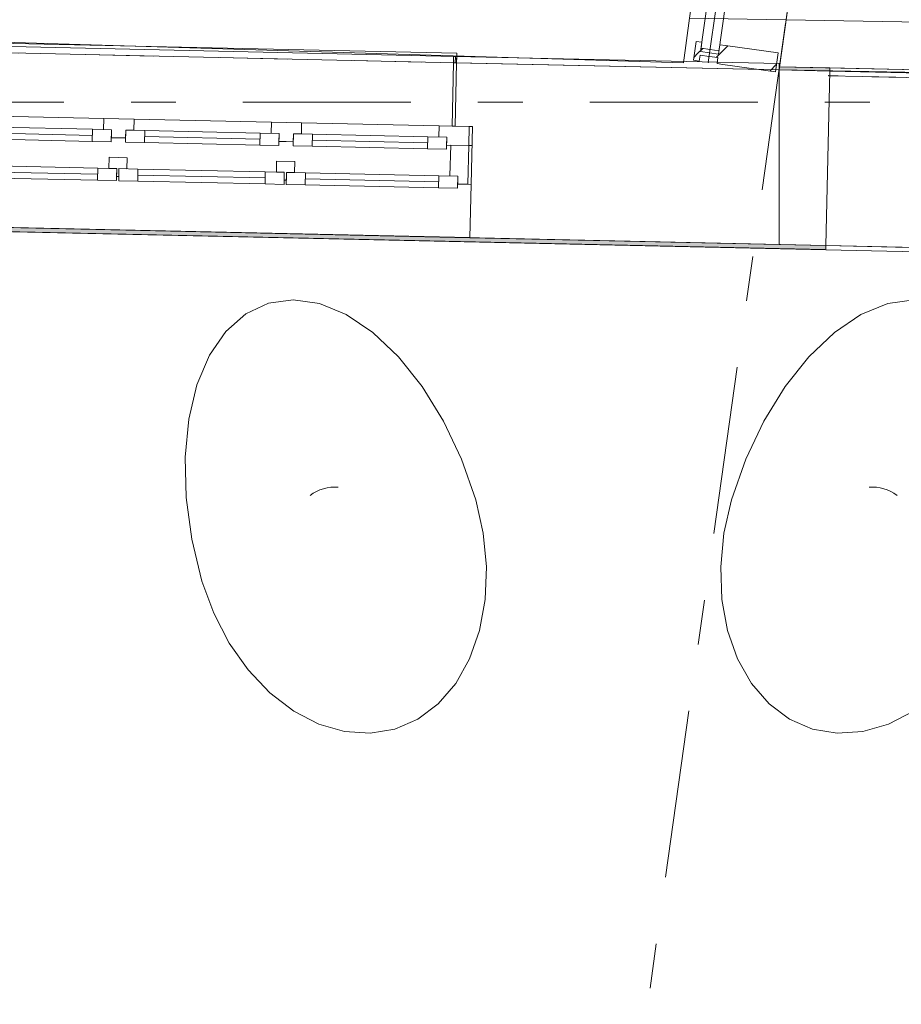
# Model space of a CAD drawing. Header units: millimetres. Extents: x 74467 to 235410, y -65 to 114857.
# Tile 148 of 256: x 119069 to 121847, y 64894 to 67996. Entities that reach past the tile are written whole.
import ezdxf
from ezdxf.enums import TextEntityAlignment as Align

# ---------------------------------------------------------------- set-up
doc = ezdxf.new("R2010")
doc.units = ezdxf.units.MM
doc.header["$MEASUREMENT"] = 0
for name, pattern in [('Hidden Line', [317.5, 211.666667, -105.833333]), ('Katkend', [423.333333, 211.666667, -211.666667]), ('Katkend topelt', [1093.611073, 529.166651, -211.666656, 141.111112, -211.666656]), ('Katkend varjatud', [300, 200, -100]), ('Wipeout_Contour', [1000, 0, -1000])]:
    doc.linetypes.add(name, pattern=pattern)
for name, color, linetype in [('00 Kunstikonkursi LÜ jaoks asendi 2D', 7, 'Continuous'), ('00 Teljed.AR', 7, 'Continuous'), ('1232 Välisseinad.AR', 7, 'Continuous'), ('1232 Välisseinad.VANA', 7, 'Continuous'), ('1235 Vahelaed.AR', 7, 'Continuous'), ('1235 Vahelaed.VANA', 7, 'Continuous'), ('1245 Klaasfassaadid.AR', 7, 'Continuous'), ('1311 Siseseinad.VANA', 7, 'Continuous'), ('1312 Klaassiseseinad.AR', 7, 'Continuous'), ('1326 Seinapinnad.SA', 7, 'Continuous'), ('1330 Sisustus.SA', 7, 'Continuous'), ('9350 Netopind.AR', 7, 'Continuous'), ('9350 Netopind.VANA', 7, 'Continuous'), ('Aken', 7, 'Continuous')]:
    doc.layers.add(name, color=color, linetype=linetype)
doc.styles.add('GENERATED_STYLE_3', font='txt')
pattern_1 = [(45, (0, 0), (-176.7767, 176.7767), []), (45, (-35.36, 35.36), (-176.7767, 176.7767), []), (45, (-70.7, 70.7), (-176.7767, 176.7767), [])]

# ---------------------------------------------------------------- blocks, each defined once
blk = doc.blocks.new('Slab_3_1', base_point=(121939.6, 71235.9))
at = {"color": 254, "linetype": 'Wipeout_Contour', "lineweight": 0, "ltscale": 852887.361332}
blk.add_wipeout([(121939.6, 71235.9), (121462.1, 67838), (123892.6, 67793.4), (123892.6, 69575.9), (126312.6, 69575.9), (126312.6, 71235.9)], dxfattribs=at).dxf.layer = '1235 Vahelaed.AR'
at = {"layer": '1235 Vahelaed.AR', "color": 7, "linetype": 'Continuous', "lineweight": 13, "flags": 128}
blk.add_lwpolyline([(121939.6, 71235.9), (121462.1, 67838), (123892.6, 67793.4), (123892.6, 69575.9), (126312.6, 69575.9)], dxfattribs=at)
blk = doc.blocks.new('Slab_34_1', base_point=(115881.5, 62115.1))
at = {"layer": '1235 Vahelaed.VANA', "color": 7, "linetype": 'Continuous', "lineweight": 13, "flags": 128}
blk.add_lwpolyline([(127873.2, 67146.3), (121610, 67284.6), (116135.5, 67405.6), (116093.4, 65345.4), (115893.4, 65351.4)], dxfattribs=at)
blk = doc.blocks.new('Slab_36_1', base_point=(116081.5, 62113))
at = {"layer": '1235 Vahelaed.VANA', "color": 7, "linetype": 'Continuous', "lineweight": 13, "flags": 128}
blk.add_lwpolyline([(123999.9, 62029.9), (121482.6, 62055.7), (118882.9, 62083.3), (118692.6, 62085.3), (118148.8, 62091.1), (116748.9, 62105.9), (116081.5, 62113), (116093.4, 65345.4), (116102.2, 65759.4), (116134.1, 67339.1), (116135.5, 67405.6), (117971.9, 67365), (118788, 67347), (120487.6, 67309.4), (121610, 67284.6), (122909.7, 67255.9)], dxfattribs=at)
blk = doc.blocks.new('Slab_37_1', base_point=(116081.5, 62113))
at = {"color": 254, "linetype": 'Wipeout_Contour', "lineweight": 0, "ltscale": 3789517.066129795}
blk.add_wipeout([(116081.5, 62113), (118148.8, 62091.1), (118692.6, 62085.3), (118882.9, 62083.3), (121482.6, 62055.7), (121482.6, 62696.5), (124000, 62696.5), (123999.9, 62029.9), (132092.6, 61996.9), (132092.6, 64355.4), (131297.3, 64355.4), (131287.7, 66947.2), (131292.6, 67659.7), (129692.7, 67676.9), (129687.7, 66958.3), (128548.4, 66966.2), (128548.4, 67121.4), (127873.5, 67121.4), (127873.2, 67146.3), (126689.6, 67172.4), (122909.7, 67255.9), (121610, 67284.6), (120487.6, 67309.4), (118788, 67347), (117971.9, 67365), (116135.5, 67405.6), (116093.4, 65345.4)], dxfattribs=at).dxf.layer = '1235 Vahelaed.VANA'
at = {"layer": '1235 Vahelaed.VANA', "color": 7, "linetype": 'Continuous', "lineweight": 13, "flags": 128}
blk.add_lwpolyline([(116135.5, 67405.6), (117971.9, 67365), (118788, 67347), (120487.6, 67309.4), (121610, 67284.6), (122909.7, 67255.9)], dxfattribs=at)
blk = doc.blocks.new('Kättepesuala_PK 107_11_1', base_point=(121690.4, 69462.9))
at = {"layer": '9350 Netopind.AR', "color": 7, "linetype": 'Continuous', "lineweight": 13, "flags": 128}
blk.add_lwpolyline([(121939.6, 71235.9), (121463.5, 67848), (123739.6, 67797.9), (123739.6, 69725.9), (123739.6, 71235.9)], close=True, dxfattribs=at)
blk = doc.blocks.new('Liikumisruum_PK 101_14_1', base_point=(117048, 67372.4))
at = {"layer": '9350 Netopind.VANA', "color": 7, "linetype": 'Continuous', "lineweight": 13, "flags": 128}
blk.add_lwpolyline([(122905.6, 67243), (121605.9, 67271.7), (116148.2, 67392.3), (116106.3, 65314.1), (116101.9, 64114.1), (116096.8, 62885), (116084.4, 62885), (116081.5, 62113.4), (118692.6, 62085.3), (118692.6, 62886.5), (124193, 62874.1)], dxfattribs=at)
blk = doc.blocks.new('Opening_15_1')
at = {"layer": '1326 Seinapinnad.SA', "color": 7, "linetype": 'Continuous', "lineweight": 15, "flags": 128}
for points in [[(121622.4, 67844.5), (121622.1, 67834.5)], [(122921.8, 67805.7), (122922, 67815.7)]]:
    blk.add_lwpolyline(points, dxfattribs=at)
at = {"layer": '1326 Seinapinnad.SA', "color": 7, "linetype": 'Continuous', "lineweight": 13, "flags": 128}
for points in [[(121622.1, 67834.5), (122921.8, 67805.7)], [(122922, 67815.7), (121622.4, 67844.5)]]:
    blk.add_lwpolyline(points, dxfattribs=at)
blk = doc.blocks.new('Opening_76_1')
at = {"color": 254, "linetype": 'Wipeout_Contour', "lineweight": 0, "ltscale": 550266.678758}
blk.add_wipeout([(118854.1, 67895.7), (120441.3, 67860.6), (120441.7, 67880.6), (118854.6, 67915.6)], dxfattribs=at).dxf.layer = '1232 Välisseinad.AR'
at = {"layer": '1232 Välisseinad.AR', "color": 7, "linetype": 'Continuous', "lineweight": 15, "flags": 128}
for points in [[(118854.6, 67915.6), (118854.1, 67895.7)], [(120441.3, 67860.6), (120441.7, 67880.6)]]:
    blk.add_lwpolyline(points, dxfattribs=at)
at = {"layer": '1232 Välisseinad.AR', "color": 7, "linetype": 'Continuous', "lineweight": 13, "flags": 128}
for points in [[(120441.7, 67880.6), (118854.6, 67915.6)], [(118854.1, 67895.7), (120441.3, 67860.6)]]:
    blk.add_lwpolyline(points, dxfattribs=at)
blk = doc.blocks.new('Opening_114_1')
at = {"color": 254, "linetype": 'Wipeout_Contour', "lineweight": 0, "ltscale": 558167.76681}
blk.add_wipeout([(121609.7, 67271.6), (122909.4, 67242.9), (122909.7, 67255.9), (121610, 67284.6)], dxfattribs=at).dxf.layer = '1326 Seinapinnad.SA'
at = {"layer": '1326 Seinapinnad.SA', "color": 7, "linetype": 'Continuous', "lineweight": 15, "flags": 128}
blk.add_lwpolyline([(121610, 67284.6), (121609.7, 67271.6)], dxfattribs=at)
at = {"layer": '1326 Seinapinnad.SA', "color": 7, "linetype": 'Continuous', "lineweight": 13, "flags": 128}
for points in [[(121609.7, 67271.6), (122909.4, 67242.9)], [(122909.7, 67255.9), (121610, 67284.6)], [(122909.4, 67242.9), (122909.7, 67255.9)]]:
    blk.add_lwpolyline(points, dxfattribs=at)
blk = doc.blocks.new('Wall_294_1', base_point=(123739.6, 67787.6))
at = {"layer": '1326 Seinapinnad.SA', "linetype": 'Continuous', "lineweight": 0, "true_color": 0xfefefe}
for points in [[(121462.1, 67838), (121622.1, 67834.5), (121622.4, 67844.5), (121462.3, 67848)], [(122921.8, 67805.7), (123739.6, 67787.6), (123739.9, 67797.6), (122922, 67815.7)]]:
    blk.add_hatch(color=7, dxfattribs=at).paths.add_polyline_path(points)
at = {"layer": '1326 Seinapinnad.SA', "color": 7, "linetype": 'Continuous', "lineweight": 15, "flags": 128}
for points in [[(121462.3, 67848), (121462.1, 67838)], [(121462.1, 67838), (121622.1, 67834.5)], [(121622.4, 67844.5), (121462.3, 67848)], [(122921.8, 67805.7), (123739.6, 67787.6)], [(123739.9, 67797.6), (122922, 67815.7)], [(123739.6, 67787.6), (123739.9, 67797.6)]]:
    blk.add_lwpolyline(points, dxfattribs=at)
blk = doc.blocks.new('Rectangular Window Opening 24_2')
at = {"layer": 'Aken', "color": 7, "linetype": 'Continuous', "lineweight": 13}
for p, q in [((-650, 550), (650, 550)), ((-650, 0), (650, 0))]:
    blk.add_line(p, q, dxfattribs=at)
at = {"layer": 'Aken', "color": 7, "linetype": 'Continuous', "lineweight": 15}
for p, q in [((-650, 0), (-650, 550)), ((650, 0), (650, 550))]:
    blk.add_line(p, q, dxfattribs=at)
blk = doc.blocks.new('Wall_687_1', base_point=(127865.2, 67696.6))
at = {"layer": '1311 Siseseinad.VANA', "color": 7, "linetype": 'Continuous', "lineweight": 15}
blk.add_line((121622.1, 67834.5), (121610, 67284.6), dxfattribs=at)
at = {"layer": '1311 Siseseinad.VANA', "color": 7, "linetype": 'Continuous', "lineweight": 15, "flags": 128}
for points in [[(121622.1, 67834.5), (121462.5, 67838)], [(121462.5, 67838), (121462.5, 67287.9)], [(121462.5, 67287.9), (121610, 67284.6)]]:
    blk.add_lwpolyline(points, dxfattribs=at)
at = {"layer": 'Aken', "color": 7, "linetype": 'Continuous', "lineweight": 13, "xscale": -0.9999999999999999, "zscale": 1000, "rotation": 178.7345302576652}
blk.add_blockref('Rectangular Window Opening 24_2', (122272, 67820.1), dxfattribs=at)
blk = doc.blocks.new('Wall_719_1', base_point=(111952, 68048.1))
at = {"layer": '1232 Välisseinad.AR', "linetype": 'Continuous', "lineweight": 13, "true_color": 0x8c8d8c}
h = blk.add_hatch(dxfattribs=at)
h.set_pattern_fill('Krohv_0001', color=252, style=0, pattern_type=2)
h.set_pattern_definition([(0, (0, 0), (0, 173.20508), [0, -100]), (0, (50, 86.6), (0, 173.20508), [0, -100])])
h.paths.add_polyline_path([(120441.3, 67860.6), (121462.1, 67838), (121462.5, 67858), (120441.7, 67880.6)])
at = {"layer": '1232 Välisseinad.AR', "color": 7, "linetype": 'Continuous', "lineweight": 15, "flags": 128}
for points in [[(120441.3, 67860.6), (121462.1, 67838)], [(121462.5, 67858), (120441.7, 67880.6)]]:
    blk.add_lwpolyline(points, dxfattribs=at)
at = {"layer": '1232 Välisseinad.AR', "color": 7, "linetype": 'Continuous', "lineweight": 13, "flags": 128}
blk.add_lwpolyline([(121462.5, 67858), (121462.1, 67838)], dxfattribs=at)
blk = doc.blocks.new('Triple Historic Window 24_15')
at = {"layer": 'Aken', "color": 7, "linetype": 'Continuous', "lineweight": 13}
for p, q in [((-850, 168), (850, 168)), ((-710, -109), (-346.7, -109)), ((-181.7, -109), (181.7, -109)), ((346.7, -109), (710, -109)), ((-786, -182), (-796, -182)), ((-796, -182), (-796, -382)), ((-786, -382), (-786, -182)), ((-311.7, -182), (-745, -182)), ((216.7, -182), (-216.7, -182)), ((745, -182), (311.7, -182)), ((796, -182), (786, -182)), ((786, -182), (786, -382)), ((796, -382), (796, -182)), ((-796, -382), (-786, -382)), ((-786, -382), (-796, -382)), ((-796, -382), (-796, -402)), ((-796, -402), (-796, -412)), ((-796, -402), (-786, -402)), ((-786, -402), (-786, -382)), ((786, -382), (796, -382)), ((796, -382), (786, -382)), ((786, -382), (786, -402)), ((786, -402), (796, -402)), ((796, -412), (796, -382)), ((796, -402), (796, -382)), ((-796, -412), (796, -412))]:
    blk.add_line(p, q, dxfattribs=at)
at = {"layer": 'Aken', "color": 7, "linetype": 'Continuous', "lineweight": 15}
for p, q in [((-850, 0), (-850, 168)), ((850, 0), (850, 168)), ((-850, 0), (-840, 0)), ((-850, -182), (-850, 0)), ((-850, -182), (-850, 0)), ((-840, 0), (-808, 0)), ((-840, -122), (-840, 0)), ((-808, 13), (-748, 13)), ((-808, -25), (-808, 13)), ((-808, 0), (-808, -25)), ((-748, 13), (-748, -25)), ((-748, 13), (-327.7, 13)), ((-327.7, -25), (-327.7, 13)), ((-327.7, 13), (-267.7, 13)), ((-267.7, 13), (-267.7, -25)), ((-267.7, -25), (-267.7, 0)), ((-267.7, 0), (-260.7, 0)), ((-260.7, 13), (-200.7, 13)), ((-260.7, -25), (-260.7, 13)), ((-260.7, 0), (-260.7, -25)), ((-200.7, 13), (-200.7, -25)), ((-200.7, 13), (200.7, 13)), ((200.7, -25), (200.7, 13)), ((200.7, 13), (260.7, 13)), ((260.7, 13), (260.7, -25)), ((260.7, -25), (260.7, 0)), ((260.7, 0), (267.7, 0)), ((267.7, 13), (327.7, 13)), ((267.7, -25), (267.7, 13)), ((267.7, 0), (267.7, -25)), ((327.7, 13), (327.7, -25)), ((327.7, 13), (748, 13)), ((748, -25), (748, 13)), ((748, 13), (808, 13)), ((808, 13), (808, -25)), ((808, -25), (808, 0)), ((808, 0), (840, 0)), ((840, 0), (850, 0)), ((840, -122), (840, 0)), ((850, -182), (850, 0)), ((850, -182), (850, 0)), ((-808, -25), (-783, -25)), ((-748, -25), (-808, -25)), ((-783, -25), (-783, -122)), ((-748, -6), (-327.7, -6)), ((-327.7, -25), (-748, -25)), ((-267.7, -25), (-327.7, -25)), ((-292.7, -60), (-292.7, -25)), ((-292.7, -25), (-267.7, -25)), ((-200.7, -25), (-260.7, -25)), ((-260.7, -25), (-235.7, -25)), ((-235.7, -25), (-235.7, -60)), ((-200.7, -6), (200.7, -6)), ((200.7, -25), (-200.7, -25)), ((260.7, -25), (200.7, -25)), ((235.7, -60), (235.7, -25)), ((235.7, -25), (260.7, -25)), ((327.7, -25), (267.7, -25)), ((267.7, -25), (292.7, -25)), ((292.7, -25), (292.7, -60)), ((327.7, -6), (748, -6)), ((748, -25), (327.7, -25)), ((808, -25), (748, -25)), ((783, -122), (783, -25)), ((783, -25), (808, -25)), ((-235.7, -60), (-292.7, -60)), ((292.7, -60), (235.7, -60)), ((-840, -122), (-850, -122)), ((-850, -122), (-840, -122)), ((-783, -122), (-840, -122)), ((-840, -122), (-770, -122)), ((-840, -182), (-840, -122)), ((-770, -109), (-710, -109)), ((-770, -147), (-770, -109)), ((-770, -122), (-770, -147)), ((-710, -109), (-710, -147)), ((-710, -109), (-346.7, -109)), ((-346.7, -147), (-346.7, -109)), ((-346.7, -109), (-286.7, -109)), ((-286.7, -109), (-286.7, -147)), ((-286.7, -147), (-286.7, -122)), ((-286.7, -122), (-264.2, -122)), ((-264.2, -122), (-241.7, -122)), ((-241.7, -109), (-181.7, -109)), ((-241.7, -147), (-241.7, -109)), ((-241.7, -122), (-241.7, -147)), ((-181.7, -109), (-181.7, -147)), ((-181.7, -109), (181.7, -109)), ((181.7, -147), (181.7, -109)), ((181.7, -109), (241.7, -109)), ((241.7, -109), (241.7, -147)), ((241.7, -147), (241.7, -122)), ((241.7, -122), (264.2, -122)), ((264.2, -122), (286.7, -122)), ((286.7, -109), (346.7, -109)), ((286.7, -147), (286.7, -109)), ((286.7, -122), (286.7, -147)), ((346.7, -109), (346.7, -147)), ((346.7, -109), (710, -109)), ((710, -147), (710, -109)), ((710, -109), (770, -109)), ((770, -109), (770, -147)), ((770, -147), (770, -122)), ((770, -122), (840, -122)), ((840, -122), (783, -122)), ((850, -122), (840, -122)), ((840, -122), (850, -122)), ((840, -182), (840, -122)), ((-770, -147), (-745, -147)), ((-710, -147), (-770, -147)), ((-745, -147), (-745, -182)), ((-710, -128), (-346.7, -128)), ((-346.7, -147), (-710, -147)), ((-286.7, -147), (-346.7, -147)), ((-311.7, -182), (-311.7, -147)), ((-311.7, -147), (-286.7, -147)), ((-241.7, -147), (-216.7, -147)), ((-181.7, -147), (-241.7, -147)), ((-216.7, -147), (-216.7, -182)), ((-181.7, -128), (181.7, -128)), ((181.7, -147), (-181.7, -147)), ((241.7, -147), (181.7, -147)), ((216.7, -182), (216.7, -147)), ((216.7, -147), (241.7, -147)), ((286.7, -147), (311.7, -147)), ((346.7, -147), (286.7, -147)), ((311.7, -147), (311.7, -182)), ((346.7, -128), (710, -128)), ((710, -147), (346.7, -147)), ((770, -147), (710, -147)), ((745, -182), (745, -147)), ((745, -147), (770, -147)), ((-840, -182), (-850, -182)), ((-796, -182), (-850, -182)), ((-796, -182), (-850, -182)), ((-745, -182), (-840, -182)), ((-796, -382), (-796, -182)), ((-796, -382), (-796, -182)), ((-796, -382), (-796, -182)), ((-264.2, -182), (-311.7, -182)), ((-216.7, -182), (-264.2, -182)), ((264.2, -182), (216.7, -182)), ((311.7, -182), (264.2, -182)), ((840, -182), (745, -182)), ((796, -182), (850, -182)), ((796, -182), (850, -182)), ((796, -382), (796, -182)), ((796, -382), (796, -182)), ((796, -382), (796, -182)), ((850, -182), (840, -182))]:
    blk.add_line(p, q, dxfattribs=at)
at = {"layer": 'Aken', "color": 7, "linetype": 'Katkend', "lineweight": 13}
blk.add_line((-796, -382), (796, -382), dxfattribs=at)
blk = doc.blocks.new('Wall_870_1', base_point=(121462.5, 67838))
at = {"layer": '1232 Välisseinad.VANA', "color": 7, "linetype": 'Continuous', "lineweight": 15}
for p, q in [((120445.7, 67860.5), (120441.3, 67660.5)), ((120445.7, 67860.5), (120441.3, 67660.5)), ((120441.3, 67660.5), (120495.3, 67659.3)), ((120495.3, 67659.3), (120491.3, 67477.4)), ((120491.3, 67477.4), (120487.6, 67309.4))]:
    blk.add_line(p, q, dxfattribs=at)
at = {"layer": '1232 Välisseinad.VANA', "color": 7, "linetype": 'Continuous', "lineweight": 15, "flags": 128}
for points in [[(121462.5, 67838), (120445.7, 67860.5)], [(121462.5, 67287.9), (121462.5, 67838)], [(120487.6, 67309.4), (121462.5, 67287.9)]]:
    blk.add_lwpolyline(points, dxfattribs=at)
at = {"layer": 'Aken', "color": 7, "linetype": 'Continuous', "lineweight": 13, "xscale": -0.9999999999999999, "zscale": 1000, "rotation": 178.7345302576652}
blk.add_blockref('Triple Historic Window 24_15', (119641.5, 67496.2), dxfattribs=at)
blk = doc.blocks.new('Wall_871_1', base_point=(122909.7, 67255.9))
at = {"layer": '1326 Seinapinnad.SA', "linetype": 'Continuous', "lineweight": 13, "true_color": 0xffdb48}
blk.add_hatch(color=41, dxfattribs=at).paths.add_polyline_path([(116148.2, 67392.3), (121609.7, 67271.6), (121610, 67284.6), (116148.4, 67405.3)])
at = {"layer": '1326 Seinapinnad.SA', "color": 7, "linetype": 'Continuous', "lineweight": 15, "flags": 128}
for points in [[(116148.2, 67392.3), (121609.7, 67271.6)], [(121610, 67284.6), (116148.4, 67405.3)]]:
    blk.add_lwpolyline(points, dxfattribs=at)
blk = doc.blocks.new('Bean Bag 24[730]_1', base_point=(121998.9, 65632.9))
at = {"layer": '1330 Sisustus.SA', "color": 253, "linetype": 'Continuous', "lineweight": 13, "true_color": 0xa5a6a4}
for p, q in [((121804.8, 67101.7), (121887.5, 67113.9)), ((121887.5, 67113.9), (121965.7, 67103)), ((121720.3, 67066.9), (121804.8, 67101.7)), ((121965.7, 67103), (122037.3, 67069.4)), ((121636.5, 67010.4), (121720.3, 67066.9)), ((122037.3, 67069.4), (122099.9, 67014.2)), ((122099.9, 67014.2), (122151.7, 66938.8)), ((121556, 66934), (121636.5, 67010.4)), ((121481.2, 66840), (121556, 66934)), ((122151.7, 66938.8), (122191.1, 66845.8)), ((121414.4, 66731.3), (121481.2, 66840)), ((122191.1, 66845.8), (122217, 66737.9)), ((122217, 66737.9), (122228.4, 66618.3)), ((121357.5, 66611.2), (121414.4, 66731.3)), ((121312.5, 66483.3), (121357.5, 66611.2)), ((122228.4, 66618.3), (122225.2, 66490.7)), ((122225.2, 66490.7), (122207.3, 66359.1)), ((121288.4, 66378.1), (121312.5, 66483.3)), ((121278.2, 66272.3), (121288.4, 66378.1)), ((122207.3, 66359.1), (122175.3, 66227.3)), ((121282.1, 66168.9), (121278.2, 66272.3)), ((122175.3, 66227.3), (122138.1, 66126)), ((121300, 66071.3), (121282.1, 66168.9)), ((122138.1, 66126), (122088.9, 66031.7)), ((121331.5, 65982.2), (121300, 66071.3)), ((122088.9, 66031.7), (122029.3, 65947.2)), ((121375.4, 65904.5), (121331.5, 65982.2)), ((122029.3, 65947.2), (121961, 65875.1)), ((121430.6, 65840.5), (121375.4, 65904.5)), ((121961, 65875.1), (121886.1, 65817.7)), ((121495.3, 65792.1), (121430.6, 65840.5)), ((121886.1, 65817.7), (121806.8, 65776.5)), ((121567.5, 65760.9), (121495.3, 65792.1)), ((121806.8, 65776.5), (121725.7, 65752.9)), ((121645.1, 65747.7), (121567.5, 65760.9)), ((121725.7, 65752.9), (121645.1, 65747.7))]:
    blk.add_line(p, q, dxfattribs=at)
blk.add_arc((121753.8, 66388.8), 135, 53.4727, 93.4727, dxfattribs=at)
blk = doc.blocks.new('Bean Bag 24[731]_1', base_point=(119819.4, 65632.9))
at = {"layer": '1330 Sisustus.SA', "color": 253, "linetype": 'Continuous', "lineweight": 13, "true_color": 0xa5a6a4}
for p, q in [((119930.8, 67113.9), (119852.5, 67103)), ((120013.5, 67101.7), (119930.8, 67113.9)), ((119852.5, 67103), (119781, 67069.4)), ((120098, 67066.9), (120013.5, 67101.7)), ((119781, 67069.4), (119718.4, 67014.2)), ((120181.7, 67010.4), (120098, 67066.9)), ((119718.4, 67014.2), (119666.5, 66938.8)), ((120262.3, 66934), (120181.7, 67010.4)), ((119666.5, 66938.8), (119627.1, 66845.8)), ((120337.1, 66840), (120262.3, 66934)), ((119627.1, 66845.8), (119601.3, 66737.9)), ((120403.9, 66731.3), (120337.1, 66840)), ((119601.3, 66737.9), (119589.9, 66618.3)), ((120460.7, 66611.2), (120403.9, 66731.3)), ((119589.9, 66618.3), (119593.1, 66490.7)), ((120505.8, 66483.3), (120460.7, 66611.2)), ((119593.1, 66490.7), (119611, 66359.1)), ((120529.9, 66378.1), (120505.8, 66483.3)), ((120540.1, 66272.3), (120529.9, 66378.1)), ((119611, 66359.1), (119643, 66227.3)), ((120536.2, 66168.9), (120540.1, 66272.3)), ((119643, 66227.3), (119680.2, 66126)), ((120518.3, 66071.3), (120536.2, 66168.9)), ((119680.2, 66126), (119729.3, 66031.7)), ((120486.8, 65982.2), (120518.3, 66071.3)), ((119729.3, 66031.7), (119789, 65947.2)), ((120442.9, 65904.5), (120486.8, 65982.2)), ((119789, 65947.2), (119857.3, 65875.1)), ((120387.7, 65840.5), (120442.9, 65904.5)), ((119857.3, 65875.1), (119932.2, 65817.7)), ((120323, 65792.1), (120387.7, 65840.5)), ((119932.2, 65817.7), (120011.5, 65776.5)), ((120011.5, 65776.5), (120092.6, 65752.9)), ((120250.8, 65760.9), (120323, 65792.1)), ((120092.6, 65752.9), (120173.2, 65747.7)), ((120173.2, 65747.7), (120250.8, 65760.9))]:
    blk.add_line(p, q, dxfattribs=at)
blk.add_arc((120064.5, 66388.8), 135, 86.5273, 126.5273, dxfattribs=at)
blk = doc.blocks.new('Curtain Wall_17_1')
at = {"layer": '1245 Klaasfassaadid.AR', "linetype": 'Continuous', "lineweight": 0, "true_color": 0x000000}
h = blk.add_hatch(dxfattribs=at)
h.set_pattern_fill('Alumiinium_0001', color=178, style=0, pattern_type=2)
h.set_pattern_definition(pattern_1)
h.paths.add_polyline_path([(121192.2, 67868.5), (121210.4, 67865.9), (121213.1, 67884.7), (121205.6, 67885.8), (121208.7, 67907.5), (121216.2, 67906.5), (121218.9, 67925.3), (121200.5, 67927.9)])
h = blk.add_hatch(dxfattribs=at)
h.set_pattern_fill('Alumiinium_0001', color=178, style=0, pattern_type=2)
h.set_pattern_definition(pattern_1)
h.paths.add_polyline_path([(121266.9, 67858), (121285.2, 67855.4), (121293.6, 67914.8), (121275.3, 67917.4), (121272.6, 67898.6), (121244.4, 67902.5), (121241.3, 67880.7), (121269.6, 67876.8)])
h = blk.add_hatch(dxfattribs=at)
h.set_pattern_fill('Alumiinium_0001', color=178, style=0, pattern_type=2)
h.set_pattern_definition(pattern_1)
h.paths.add_polyline_path([(121285.2, 67855.4), (121451.1, 67832.1), (121459.5, 67891.5), (121293.6, 67914.8)])
h = blk.add_hatch(dxfattribs=at)
h.set_pattern_fill('Alumiinium_0001', color=178, style=0, pattern_type=2)
h.set_pattern_definition(pattern_1)
h.paths.add_polyline_path([(121205.6, 67885.8), (121213.1, 67884.7), (121241.3, 67880.7), (121244.4, 67902.5), (121216.2, 67906.5), (121208.7, 67907.5)])
at = {"layer": '1245 Klaasfassaadid.AR', "color": 7, "linetype": 'Continuous', "lineweight": 13}
for p, q in [((121200.5, 67927.9), (121192.2, 67868.5)), ((121200.5, 67927.9), (121218.9, 67925.3)), ((121218.9, 67925.3), (121216.2, 67906.5)), ((121275.3, 67917.4), (121272.6, 67898.6)), ((121213.1, 67884.7), (121210.4, 67865.9)), ((121459.5, 67891.5), (121451.1, 67832.1)), ((121192.2, 67868.5), (121210.4, 67865.9)), ((121269.6, 67876.8), (121266.9, 67858))]:
    blk.add_line(p, q, dxfattribs=at)
at = {"layer": '1245 Klaasfassaadid.AR', "color": 7, "linetype": 'Continuous', "lineweight": 13, "flags": 128}
blk.add_lwpolyline([(121214.7, 67895.6), (121271.1, 67887.7), (121424.2, 68977), (121367.7, 68984.9)], close=True, dxfattribs=at)
for points in [[(121275.3, 67917.4), (121293.6, 67914.8), (121459.5, 67891.5)], [(121213.1, 67884.7), (121241.3, 67880.7), (121269.6, 67876.8)], [(121216.2, 67906.5), (121244.4, 67902.5), (121272.6, 67898.6)], [(121266.9, 67858), (121285.2, 67855.4), (121451.1, 67832.1)]]:
    blk.add_lwpolyline(points, dxfattribs=at)
blk = doc.blocks.new('Curtain Wall_25_1')
at = {"layer": '1245 Klaasfassaadid.AR', "color": 7, "linetype": 'Katkend varjatud', "lineweight": 13}
for q in [(121396, 68980.9), (121238.7, 67861.9)]:
    blk.add_line((121238.7, 67861.9), q, dxfattribs=at)
blk.add_point((121238.7, 67861.9), dxfattribs=at)
blk = doc.blocks.new('Curtain Wall_34_1')
at = {"layer": '1312 Klaassiseseinad.AR', "color": 7, "linetype": 'Hidden Line', "lineweight": 13}
for p, q in [((122918.1, 67790.9), (121618.4, 67819.6)), ((121618.4, 67819.6), (122918.1, 67790.9))]:
    blk.add_line(p, q, dxfattribs=at)
for p in [(121618.4, 67819.6), (121618.4, 67819.6), (122918.1, 67790.9), (122918.1, 67790.9)]:
    blk.add_point(p, dxfattribs=at)
blk = doc.blocks.new('Standard grid marker_7')
at = {"layer": '00 Teljed.AR', "color": 252, "linetype": 'Katkend topelt', "lineweight": 13, "true_color": 0x8c8d8c}
blk.add_line((1179.4, 0), (38064.5, 0), dxfattribs=at)
at = {"layer": '00 Teljed.AR', "color": 252, "lineweight": 13, "true_color": 0x8c8d8c, "style": 'GENERATED_STYLE_3'}
for tag, p in [('AC_MarkerText_1_0', (-200, -191.4)), ('AC_MarkerText_1_1', (39443.9, -191.4))]:
    blk.add_attdef(tag, text='', height=200, rotation=180, dxfattribs=at).set_placement(p, align=Align.TOP_CENTER)
blk = doc.blocks.new('Standard grid marker_12')
at = {"layer": '00 Teljed.AR', "color": 252, "linetype": 'Katkend topelt', "lineweight": 13, "true_color": 0x8c8d8c}
blk.add_line((7649.2, 0), (54012.4, 0), dxfattribs=at)
at = {"layer": '00 Teljed.AR', "color": 252, "lineweight": 13, "true_color": 0x8c8d8c, "style": 'GENERATED_STYLE_3'}
for tag, p in [('AC_MarkerText_1_0', (-55.7, -25.4)), ('AC_MarkerText_1_1', (62005.9, -25.4))]:
    blk.add_attdef(tag, text='', height=200, rotation=278, dxfattribs=at).set_placement(p, align=Align.TOP_CENTER)

msp = doc.modelspace()

# ---------------------------------------------------------------- block references
at = {"layer": '1235 Vahelaed.AR', "color": 7, "linetype": 'Continuous', "lineweight": 13}
msp.add_blockref('Slab_3_1', (121939.6, 71235.9), dxfattribs=at)
at = {"layer": '1235 Vahelaed.VANA', "color": 7, "linetype": 'Continuous', "lineweight": 13}
for name, p in [('Slab_34_1', (115881.5, 62115.1)), ('Slab_36_1', (116081.5, 62113))]:
    msp.add_blockref(name, p, dxfattribs=at)

# ---------------------------------------------------------------- next in the draw order: linework, layer by layer
at = {"layer": '9350 Netopind.AR', "color": 153, "linetype": 'Continuous', "lineweight": 0, "true_color": 0x7da59c, "flags": 128}
msp.add_lwpolyline([(121939.6, 71235.9), (121463.5, 67848), (123739.6, 67797.9), (123739.6, 69725.9), (123739.6, 71235.9)], close=True, dxfattribs=at)

# ---------------------------------------------------------------- next in the draw order: block references
at = {"layer": '1235 Vahelaed.VANA', "color": 7, "linetype": 'Continuous', "lineweight": 13}
msp.add_blockref('Slab_37_1', (116081.5, 62113), dxfattribs=at)
at = {"layer": '1326 Seinapinnad.SA', "color": 7, "lineweight": 15}
msp.add_blockref('Wall_294_1', (123739.6, 67787.6), dxfattribs=at)
at = {"layer": '1326 Seinapinnad.SA', "color": 7, "linetype": 'Continuous', "lineweight": 13}
msp.add_blockref('Opening_15_1', (0, 0), dxfattribs=at)
at = {"layer": '9350 Netopind.AR', "color": 7, "linetype": 'Continuous', "lineweight": 13}
msp.add_blockref('Kättepesuala_PK 107_11_1', (121690.4, 69462.9), dxfattribs=at)

# ---------------------------------------------------------------- next in the draw order: linework, layer by layer
at = {"layer": '00 Kunstikonkursi LÜ jaoks asendi 2D', "color": 7, "linetype": 'Continuous', "lineweight": 13, "flags": 128}
msp.add_lwpolyline([(121631.9, 71230), (121180.2, 68000.7), (139640.4, 67681.9), (139638.7, 71250.6)], close=True, dxfattribs=at)
msp.add_lwpolyline([(139640.4, 67681.9), (121180.2, 68000.7), (121160.5, 67860.6), (111756.5, 68146.9), (111701.4, 66296.5), (110188.7, 66348.1), (110088, 66347.4), (109886.9, 66335.8), (109686.6, 66314.1), (109487.7, 66282.3), (109290.7, 66240.7), (109095.9, 66189.1), (108904.1, 66127.9), (108846.9, 66106.2), (108774.2, 66071.6), (108633.3, 65993.6), (108497.6, 65907), (108367.6, 65812.1), (108243.7, 65709.3), (108126.4, 65599.1), (108016.3, 65481.7), (107913.6, 65357.7)], dxfattribs=at)
at = {"layer": '9350 Netopind.VANA', "color": 7, "linetype": 'Continuous', "lineweight": 0, "true_color": 0xfaefc5, "flags": 128}
msp.add_lwpolyline([(122905.6, 67243), (121605.9, 67271.7), (116148.2, 67392.3), (116106.3, 65314.1), (116101.9, 64114.1), (116096.8, 62885), (116084.4, 62885), (116081.5, 62113.4), (118692.6, 62085.3), (118692.6, 62886.5), (124193, 62874.1)], dxfattribs=at)

# ---------------------------------------------------------------- next in the draw order: block references
at = {"layer": '1330 Sisustus.SA', "color": 253, "linetype": 'Continuous', "lineweight": 13, "true_color": 0xa5a6a4}
for name, p in [('Bean Bag 24[731]_1', (119819.4, 65632.9)), ('Bean Bag 24[730]_1', (121998.9, 65632.9))]:
    msp.add_blockref(name, p, dxfattribs=at)
at = {"layer": '9350 Netopind.VANA', "color": 7, "linetype": 'Continuous', "lineweight": 13}
msp.add_blockref('Liikumisruum_PK 101_14_1', (117048, 67372.4), dxfattribs=at)

# ---------------------------------------------------------------- next in the draw order: block references
at = {"layer": '1232 Välisseinad.AR', "color": 7, "linetype": 'Continuous', "lineweight": 13}
msp.add_blockref('Opening_76_1', (0, 0), dxfattribs=at)
at = {"layer": '1326 Seinapinnad.SA', "color": 7, "linetype": 'Continuous', "lineweight": 13}
msp.add_blockref('Opening_114_1', (0, 0), dxfattribs=at)

# ---------------------------------------------------------------- next in the draw order: block references
at = {"layer": '1232 Välisseinad.AR', "color": 7, "lineweight": 15}
msp.add_blockref('Wall_719_1', (111952, 68048.1), dxfattribs=at)
at = {"layer": '1232 Välisseinad.VANA', "color": 7, "lineweight": 15}
msp.add_blockref('Wall_870_1', (121462.5, 67838), dxfattribs=at)
at = {"layer": '1311 Siseseinad.VANA', "color": 7, "lineweight": 15}
msp.add_blockref('Wall_687_1', (127865.2, 67696.6), dxfattribs=at)
at = {"layer": '1326 Seinapinnad.SA', "color": 7, "lineweight": 15}
msp.add_blockref('Wall_871_1', (122909.7, 67255.9), dxfattribs=at)

# ---------------------------------------------------------------- next in the draw order: block references
at = {"layer": '1245 Klaasfassaadid.AR', "linetype": 'Continuous', "lineweight": 0}
msp.add_blockref('Curtain Wall_17_1', (0, 0), dxfattribs=at)

# ---------------------------------------------------------------- next in the draw order: block references
at = {"layer": '00 Teljed.AR', "color": 7, "linetype": 'Continuous', "lineweight": 13, "zscale": 1000}
for name, p, rotation in [('Standard grid marker_12', (118517.9, 46889.6), 82.0000000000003), ('Standard grid marker_7', (144446.7, 67735.9), 180)]:
    msp.add_blockref(name, p, dxfattribs=dict(at, rotation=rotation))
at = {"layer": '1245 Klaasfassaadid.AR', "linetype": 'Continuous', "lineweight": 0}
msp.add_blockref('Curtain Wall_25_1', (0, 0), dxfattribs=at)
at = {"layer": '1312 Klaassiseseinad.AR', "linetype": 'Continuous', "lineweight": 0}
msp.add_blockref('Curtain Wall_34_1', (0, 0), dxfattribs=at)

doc.saveas('drawing.dxf')
